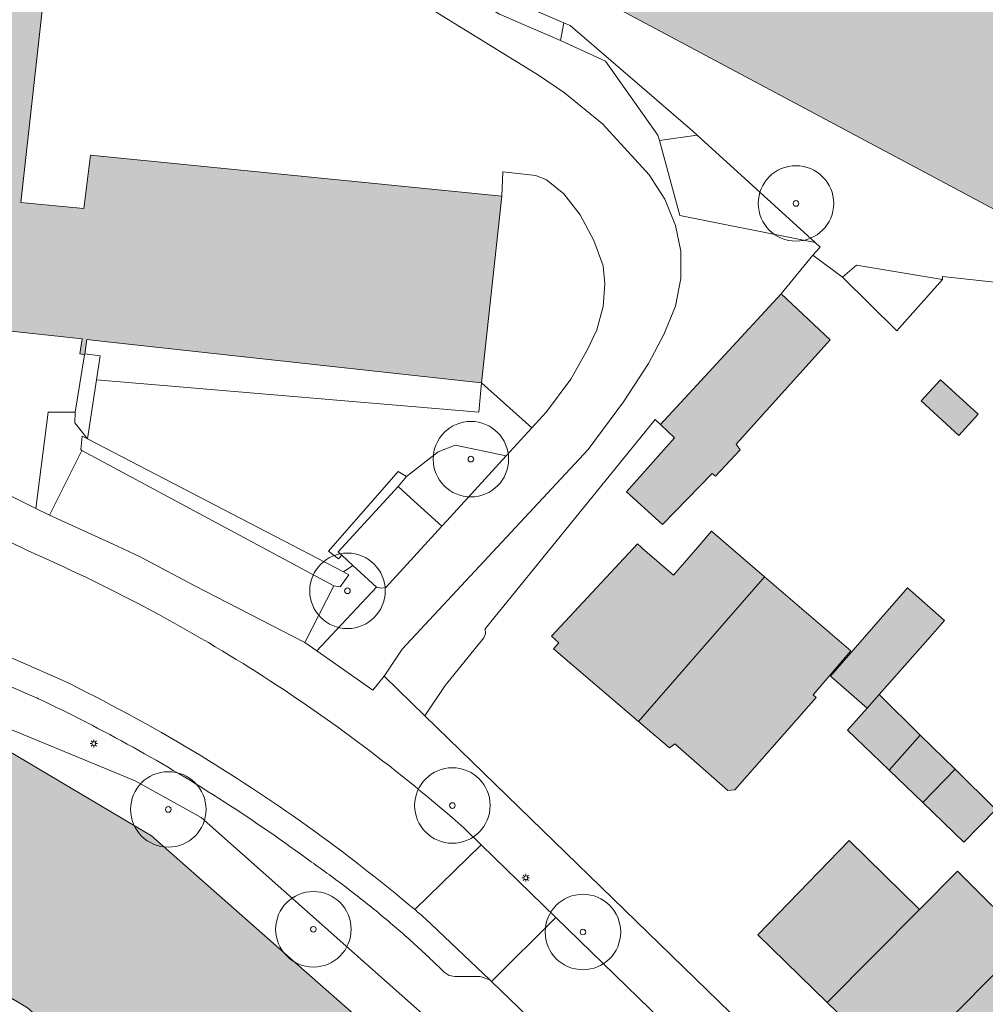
# Model space of a CAD drawing. Header units: metres. Extents: x 187482 to 189800, y 333582 to 335019.
# Tile 149 of 256: x 188248 to 188312, y 334885 to 334950. Entities that reach past the tile are written whole.
import ezdxf

# ---------------------------------------------------------------- set-up
doc = ezdxf.new("R2010")
doc.units = ezdxf.units.M
doc.layers.get('0').update_dxf_attribs({"color": 252, "lineweight": 18})
for name, color, linetype, lineweight in [('B-WE-GR-BEPLANTING_CULTUUR_BODEMBEDEKKER-GV', 252, 'Continuous', 18), ('B-WE-GR-BEPLANTING_CULTUUR_HEESTERS-GV', 252, 'Continuous', 18), ('B-WE-GR-BOOM-S', 252, 'Continuous', 18), ('B-WE-GR-HAAG-G', 252, 'GR-HAAG1-SO', 18), ('B-WE-IE-MEUBILAIR-S', 252, 'Continuous', 18), ('B-WE-IE-TERREINAFSCHEIDING_KUNSTMATIG_HEKWERK-G', 252, 'IE-TERREINAFSCHEIDING_KUNSTMATIG-SO', 18), ('B-WE-OG-BEBOUWING-GV', 252, 'Continuous', 18), ('B-WE-OG-TERREIN_BEGROEID-GV', 252, 'Continuous', 18), ('B-WE-OG-TERREIN_ERF-GV', 252, 'Continuous', 18), ('B-WE-VH-GESLOTENVERHARDING_ASFALT-GV', 252, 'Continuous', 18), ('B-WE-VH-OPENVERHARDING_BETONSTRAATSTEEN-GV', 252, 'Continuous', 18), ('B-WE-VH-OPENVERHARDING_STRAATBAKSTEEN-GV', 252, 'Continuous', 18), ('B-WE-VH-OPENVERHARDING_TEGEL-GV', 252, 'Continuous', 18)]:
    doc.layers.add(name, color=color, linetype=linetype, lineweight=lineweight)
doc.layers.add('B-WE-OG-BEBOUWING-V', color=7, linetype='Continuous', lineweight=18, true_color=0xf0f0f0)
doc.linetypes.add('GR-HAAG1-SO', pattern='A,6,[176,NLCS.SHX,S=0.125,R=0,X=0,Y=0],-2', length=8)
doc.linetypes.add('IE-TERREINAFSCHEIDING_KUNSTMATIG-SO', pattern='A,4,[82,NLCS.SHX,S=0.75,R=90,X=0,Y=0],4,-2', length=10)

# ---------------------------------------------------------------- blocks, each defined once
blk = doc.blocks.new('SIE-MEUBILAIR_PAAL_LICHTMAST-SO')
for points in [[(-0.62, 0), (-1, 0)], [(-0.71, 0.71), (-0.44, 0.44)], [(0, 1), (0, 0.62)], [(0.44, 0.44), (0.71, 0.71)], [(1, 0), (0.62, 0)], [(-0.71, -0.71), (-0.44, -0.44)], [(0, -0.62), (0, -1)], [(0.44, -0.44), (0.71, -0.71)]]:
    blk.add_lwpolyline(points)
blk.add_circle((0, 0), 0.5)
blk = doc.blocks.new('SGR-BOOM_GBKN-SO')
at = {"color": 0, "linetype": 'ByBlock', "lineweight": 18}
for radius in [2, 0.15]:
    blk.add_circle((0, 0), radius, dxfattribs=at)

msp = doc.modelspace()

# ---------------------------------------------------------------- hatches: boundary and pattern name
at = {"layer": 'B-WE-OG-BEBOUWING-V'}
h = msp.add_hatch(color=256, dxfattribs=at)
h.dxf.hatch_style = 1
h.paths.add_polyline_path([(188267.803, 334961.418), (188313.396, 334937.097), (188325.27, 334935.117), (188325.647, 334935.054), (188329.106, 334955.62), (188331.217, 334968.176), (188302.87, 334983.274), (188289.897, 334990.183), (188282.832, 334993.946), (188269.141, 334967.907), (188268.68, 334967.03), (188268.667, 334967.005), (188270.289, 334966.143), (188269.055, 334963.797), (188268.216, 334962.203)], flags=16)
h.paths.add_polyline_path([(188248.737, 334965.424), (188237.966, 334966.691), (188237.907, 334966.188), (188239.893, 334965.955), (188239.124, 334959.658), (188237.399, 334959.792), (188237.37, 334959.42), (188239.095, 334959.286), (188238.394, 334953.307), (188236.664, 334953.345), (188236.656, 334952.979), (188238.386, 334952.941), (188237.672, 334946.697), (188235.951, 334946.874), (188235.895, 334946.331), (188237.616, 334946.154), (188236.924, 334940.185), (188235.197, 334940.284), (188235.172, 334939.85), (188236.899, 334939.751), (188236.248, 334933.683), (188234.26, 334933.903), (188234.203, 334933.388), (188246.022, 334932.033), (188245.653, 334928.603), (188245.966, 334928.589), (188246.09, 334929.551), (188252.271, 334928.873), (188252.124, 334927.878), (188252.442, 334927.822), (188252.452, 334927.891), (188252.592, 334928.838), (188253.947, 334928.689), (188278.74, 334925.969), (188280.095, 334938.323), (188252.841, 334941.058), (188252.393, 334937.524), (188248.215, 334937.919), (188251.239, 334965.13)], flags=17)
h = msp.add_hatch(color=256, dxfattribs=at)
h.dxf.hatch_style = 1
h.paths.add_polyline_path([(188290.589, 334923.204), (188291.529, 334922.318), (188288.336, 334918.744), (188290.728, 334916.573), (188294.016, 334919.964), (188294.249, 334919.795), (188295.875, 334921.527), (188295.612, 334921.899), (188301.847, 334928.807), (188298.6, 334931.856)], flags=17)
h = msp.add_hatch(color=256, dxfattribs=at)
h.dxf.hatch_style = 1
h.paths.add_polyline_path([(188311.647, 334923.884), (188309.139, 334926.175), (188307.863, 334924.778), (188310.371, 334922.488)], flags=17)
h = msp.add_hatch(color=256, dxfattribs=at)
h.dxf.hatch_style = 1
h.paths.add_polyline_path([(188289.311, 334915.083), (188289.066, 334915.293), (188283.386, 334909.193), (188283.865, 334908.747), (188283.509, 334908.354), (188289.149, 334903.531), (188297.349, 334912.954), (188297.497, 334913.124), (188293.982, 334916.15), (188293.202, 334915.244), (188292.917, 334914.913), (188291.468, 334913.228), (188289.415, 334914.994)], flags=17)
h = msp.add_hatch(color=256, dxfattribs=at)
h.dxf.hatch_style = 1
h.paths.add_polyline_path([(188297.497, 334913.124), (188297.349, 334912.954), (188289.149, 334903.531), (188291.192, 334901.784), (188291.548, 334902.054), (188295.062, 334898.97), (188295.528, 334899), (188300.913, 334905.126), (188300.706, 334905.304), (188303.207, 334908.211)], flags=17)
h = msp.add_hatch(color=256, dxfattribs=at)
h.dxf.hatch_style = 1
h.paths.add_polyline_path([(188304.282, 334904.411), (188305.084, 334905.318), (188308.493, 334909.17), (188309.418, 334910.216), (188306.954, 334912.384), (188301.852, 334906.543)], flags=17)
h = msp.add_hatch(color=256, dxfattribs=at)
h.dxf.hatch_style = 1
h.paths.add_polyline_path([(188304.282, 334904.411), (188302.995, 334902.956), (188305.748, 334900.307), (188307.805, 334902.639), (188305.084, 334905.318)], flags=17)
h = msp.add_hatch(color=256, dxfattribs=at)
h.dxf.hatch_style = 1
h.paths.add_polyline_path([(188265.361, 334869.856), (188274.608, 334880.35), (188266.445, 334887.536), (188256.87, 334895.965), (188245.981, 334902.405), (188238.875, 334890.387), (188248.663, 334884.569), (188257.206, 334877.042)], flags=17)
h = msp.add_hatch(color=256, dxfattribs=at)
h.dxf.hatch_style = 1
h.paths.add_polyline_path([(188307.805, 334902.639), (188305.748, 334900.307), (188307.979, 334898.161), (188310.109, 334900.372)], flags=17)
h = msp.add_hatch(color=256, dxfattribs=at)
h.dxf.hatch_style = 1
h.paths.add_polyline_path([(188310.109, 334900.372), (188307.979, 334898.161), (188310.701, 334895.541), (188312.811, 334897.712)], flags=17)
h = msp.add_hatch(color=256, dxfattribs=at)
h.dxf.hatch_style = 1
h.paths.add_polyline_path([(188301.646, 334884.928), (188307.755, 334891.082), (188303.103, 334895.642), (188297.041, 334889.399)], flags=16)
h.paths.add_polyline_path([(188310.894, 334875.95), (188317.006, 334882.015), (188319.067, 334884.06), (188314.436, 334888.556), (188312.415, 334886.515), (188306.34, 334880.372)], flags=16)
h.paths.add_polyline_path([(188310.271, 334893.617), (188307.755, 334891.082), (188301.646, 334884.928), (188306.34, 334880.372), (188312.415, 334886.515), (188314.436, 334888.556), (188314.899, 334889.023)], flags=17)
h.paths.add_polyline_path([(188317.006, 334882.015), (188310.894, 334875.95), (188315.718, 334871.267), (188321.722, 334877.393), (188321.316, 334877.791)], flags=16)

# ---------------------------------------------------------------- linework, layer by layer
at = {"layer": 'B-WE-GR-BEPLANTING_CULTUUR_BODEMBEDEKKER-GV', "flags": 128}
msp.add_lwpolyline([(188274.285, 334918.137), (188276.11, 334916.466), (188276.448, 334916.835), (188280.379, 334921.125), (188276.984, 334921.84), (188275.857, 334921.402), (188273.773, 334919.764), (188273.222, 334919.111)], close=True, dxfattribs=at)
at = {"layer": 'B-WE-GR-BEPLANTING_CULTUUR_HEESTERS-GV', "flags": 128}
for points in [[(188278.74, 334925.969), (188253.947, 334928.689), (188252.592, 334928.838), (188252.452, 334927.891), (188253.465, 334927.75), (188253.224, 334926.159), (188278.552, 334924.028)], [(188252.442, 334927.822), (188251.826, 334924.028), (188251.806, 334923.317), (188252.632, 334922.25), (188253.224, 334926.159), (188253.465, 334927.75), (188252.452, 334927.891)], [(188249.219, 334917.643), (188250.113, 334917.201), (188252.259, 334921.493), (188252.186, 334921.544), (188252.287, 334922.429), (188252.632, 334922.25), (188251.806, 334923.317), (188251.826, 334924.028), (188251.701, 334924.028), (188250.027, 334924.029)], [(188252.259, 334921.493), (188268.965, 334912.528), (188269.372, 334912.454), (188269.956, 334913.259), (188269.595, 334913.446), (188252.632, 334922.25), (188252.287, 334922.429), (188252.186, 334921.544)], [(188273.222, 334919.111), (188273.773, 334919.764), (188273.215, 334920.086), (188268.606, 334914.807), (188269.262, 334914.303), (188269.492, 334914.544), (188269.245, 334914.77)], [(188267.038, 334908.772), (188267.828, 334908.217), (188271.788, 334912.44), (188270.219, 334913.878), (188269.595, 334913.446), (188269.956, 334913.259), (188269.372, 334912.454), (188268.965, 334912.528)]]:
    msp.add_lwpolyline(points, close=True, dxfattribs=at)
at = {"layer": 'B-WE-GR-HAAG-G', "ltscale": 0.2, "flags": 128}
for points in [[(188284.615, 334949.639), (188284.203, 334949.817), (188276.059, 334953.332)], [(188252.259, 334921.493), (188268.965, 334912.528)]]:
    msp.add_lwpolyline(points, dxfattribs=at)
at = {"layer": 'B-WE-IE-TERREINAFSCHEIDING_KUNSTMATIG_HEKWERK-G', "ltscale": 0.2, "flags": 128}
msp.add_lwpolyline([(188302.646, 334932.972), (188300.693, 334934.432), (188301.177, 334934.957), (188300.835, 334935.268), (188293.033, 334942.366), (188292.731, 334942.64), (188289.049, 334945.815), (188284.615, 334949.639)], dxfattribs=at)
at = {"layer": 'B-WE-OG-BEBOUWING-GV', "flags": 128}
for points in [[(188267.803, 334961.418), (188313.396, 334937.097), (188325.27, 334935.117), (188325.647, 334935.054), (188329.106, 334955.62), (188331.217, 334968.176), (188302.87, 334983.274), (188289.897, 334990.183), (188282.832, 334993.946), (188269.141, 334967.907), (188268.68, 334967.03), (188268.667, 334967.005), (188270.289, 334966.143), (188269.055, 334963.797), (188268.216, 334962.203)], [(188309.285, 334932.821), (188303.576, 334933.772), (188302.646, 334932.972), (188306.252, 334929.418)], [(188290.589, 334923.204), (188291.529, 334922.318), (188288.336, 334918.744), (188290.728, 334916.573), (188294.016, 334919.964), (188294.249, 334919.795), (188295.875, 334921.527), (188295.612, 334921.899), (188301.847, 334928.807), (188298.6, 334931.856)], [(188311.647, 334923.884), (188309.139, 334926.175), (188307.863, 334924.778), (188310.371, 334922.488)], [(188289.311, 334915.083), (188289.066, 334915.293), (188283.386, 334909.193), (188283.865, 334908.747), (188283.509, 334908.354), (188289.149, 334903.531), (188297.349, 334912.954), (188297.497, 334913.124), (188293.982, 334916.15), (188293.202, 334915.244), (188292.917, 334914.913), (188291.468, 334913.228), (188289.415, 334914.994)], [(188297.497, 334913.124), (188297.349, 334912.954), (188289.149, 334903.531), (188291.192, 334901.784), (188291.548, 334902.054), (188295.062, 334898.97), (188295.528, 334899), (188300.913, 334905.126), (188300.706, 334905.304), (188303.207, 334908.211)], [(188304.282, 334904.411), (188305.084, 334905.318), (188308.493, 334909.17), (188309.418, 334910.216), (188306.954, 334912.384), (188301.852, 334906.543)], [(188304.282, 334904.411), (188302.995, 334902.956), (188305.748, 334900.307), (188307.805, 334902.639), (188305.084, 334905.318)], [(188265.361, 334869.856), (188274.608, 334880.35), (188266.445, 334887.536), (188256.87, 334895.965), (188245.981, 334902.405), (188238.875, 334890.387), (188248.663, 334884.569), (188257.206, 334877.042)], [(188307.805, 334902.639), (188305.748, 334900.307), (188307.979, 334898.161), (188310.109, 334900.372)], [(188310.109, 334900.372), (188307.979, 334898.161), (188310.701, 334895.541), (188312.811, 334897.712)], [(188301.646, 334884.928), (188307.755, 334891.082), (188303.103, 334895.642), (188297.041, 334889.399)], [(188310.271, 334893.617), (188307.755, 334891.082), (188301.646, 334884.928), (188306.34, 334880.372), (188312.415, 334886.515), (188314.436, 334888.556), (188314.899, 334889.023)], [(188310.894, 334875.95), (188317.006, 334882.015), (188319.067, 334884.06), (188314.436, 334888.556), (188312.415, 334886.515), (188306.34, 334880.372)]]:
    msp.add_lwpolyline(points, close=True, dxfattribs=at)
msp.add_lwpolyline([(188246.09, 334929.551), (188252.271, 334928.873), (188252.124, 334927.878), (188252.442, 334927.822), (188252.452, 334927.891), (188252.592, 334928.838), (188253.947, 334928.689), (188278.74, 334925.969), (188280.095, 334938.323), (188252.841, 334941.058), (188252.393, 334937.524), (188248.215, 334937.919), (188251.239, 334965.13)], dxfattribs=at)
at = {"layer": 'B-WE-OG-TERREIN_BEGROEID-GV', "flags": 128}
msp.add_lwpolyline([(188282.075, 334922.977), (188278.74, 334925.969), (188278.552, 334924.028), (188253.224, 334926.159), (188252.632, 334922.25), (188269.595, 334913.446), (188270.219, 334913.878), (188269.492, 334914.544), (188269.262, 334914.303), (188268.606, 334914.807), (188273.215, 334920.086), (188273.773, 334919.764), (188275.857, 334921.402), (188276.984, 334921.84), (188280.379, 334921.125)], close=True, dxfattribs=at)
at = {"layer": 'B-WE-OG-TERREIN_ERF-GV', "flags": 128}
for points in [[(188283.963, 334948.649), (188284.203, 334949.817), (188276.059, 334953.332), (188261.941, 334961.48), (188250.032, 334968.434), (188249.837, 334967.981), (188279.926, 334950.395)], [(188284.203, 334949.817), (188283.963, 334948.649), (188286.961, 334947.277), (188290.43, 334942.362), (188290.522, 334942.028), (188293.033, 334942.366), (188292.731, 334942.64), (188289.049, 334945.815), (188284.615, 334949.639)], [(188290.522, 334942.028), (188291.886, 334937.061), (188300.835, 334935.268), (188293.033, 334942.366)], [(188278.74, 334925.969), (188282.075, 334922.977), (188283.048, 334924.039), (188284.653, 334926.212), (188285.743, 334928.126), (188286.371, 334929.487), (188286.796, 334931.032), (188286.911, 334932.518), (188286.804, 334933.707), (188286.18, 334935.388), (188285.282, 334937.101), (188284.185, 334938.479), (188283.048, 334939.415), (188282.335, 334939.697), (188280.158, 334939.95), (188280.095, 334938.323)], [(188249.219, 334917.643), (188250.027, 334924.029), (188251.701, 334924.028), (188251.826, 334924.028), (188252.442, 334927.822), (188252.124, 334927.878), (188252.271, 334928.873), (188246.09, 334929.551), (188245.966, 334928.589), (188245.653, 334928.603), (188245.607, 334927.688), (188245.468, 334924.948), (188245.444, 334924.476), (188244.827, 334919.816), (188245.63, 334919.419)], [(188307.863, 334924.778), (188309.139, 334926.175), (188311.647, 334923.884), (188310.371, 334922.488)], [(188271.788, 334912.44), (188272.111, 334912.367), (188272.395, 334912.411), (188276.11, 334916.466), (188274.285, 334918.137), (188273.222, 334919.111), (188269.245, 334914.77), (188269.492, 334914.544), (188270.219, 334913.878)], [(188289.149, 334903.531), (188283.509, 334908.354), (188283.865, 334908.747), (188283.386, 334909.193), (188289.066, 334915.293), (188289.311, 334915.083), (188289.415, 334914.994), (188291.468, 334913.228), (188292.917, 334914.913), (188293.202, 334915.244), (188293.982, 334916.15), (188297.497, 334913.124), (188303.207, 334908.211), (188300.706, 334905.304), (188300.913, 334905.126), (188295.528, 334899), (188295.062, 334898.97), (188291.548, 334902.054), (188291.192, 334901.784)], [(188307.805, 334902.639), (188310.109, 334900.372), (188312.811, 334897.712), (188310.701, 334895.541), (188307.979, 334898.161), (188305.748, 334900.307), (188302.995, 334902.956), (188304.282, 334904.411), (188301.852, 334906.543), (188306.954, 334912.384), (188309.418, 334910.216), (188308.493, 334909.17), (188305.084, 334905.318)], [(188307.755, 334891.082), (188310.271, 334893.617), (188314.899, 334889.023), (188314.436, 334888.556), (188319.067, 334884.06), (188317.006, 334882.015), (188321.316, 334877.791), (188321.722, 334877.393), (188315.718, 334871.267), (188310.894, 334875.95), (188306.34, 334880.372), (188301.646, 334884.928), (188297.041, 334889.399), (188303.103, 334895.642)]]:
    msp.add_lwpolyline(points, close=True, dxfattribs=at)
for points in [[(188251.239, 334965.13), (188248.215, 334937.919), (188252.393, 334937.524), (188252.841, 334941.058), (188280.095, 334938.323), (188280.158, 334939.95), (188282.335, 334939.697), (188283.048, 334939.415), (188284.185, 334938.479), (188285.282, 334937.101), (188286.18, 334935.388), (188286.804, 334933.707), (188286.911, 334932.518), (188286.796, 334931.032), (188286.371, 334929.487), (188285.743, 334928.126), (188284.653, 334926.212), (188283.048, 334924.039), (188282.075, 334922.977), (188280.379, 334921.125), (188276.448, 334916.835), (188276.11, 334916.466), (188272.395, 334912.411), (188272.111, 334912.367), (188271.788, 334912.44), (188267.828, 334908.217), (188271.542, 334905.607), (188272.28, 334906.541), (188273.491, 334908.321), (188285.798, 334921.545), (188288.145, 334924.719), (188289.807, 334927.246), (188290.817, 334929.171), (188291.588, 334931.045), (188291.954, 334932.876), (188291.936, 334934.687), (188291.592, 334936.393), (188290.893, 334938.14), (188289.85, 334939.737), (188286.749, 334943.117), (188284.236, 334945.172), (188282.509, 334946.341), (188271.177, 334953.337)], [(188313.396, 334937.097), (188267.803, 334961.418)], [(188271.177, 334953.337), (188282.509, 334946.341), (188284.236, 334945.172), (188286.749, 334943.117), (188289.85, 334939.737), (188290.893, 334938.14), (188291.592, 334936.393), (188291.936, 334934.687), (188291.954, 334932.876), (188291.588, 334931.045), (188290.817, 334929.171), (188289.807, 334927.246), (188288.145, 334924.719), (188285.798, 334921.545), (188273.491, 334908.321), (188272.28, 334906.541), (188274.975, 334903.917), (188276.34, 334905.91), (188278.886, 334909.071), (188279.014, 334909.344), (188278.972, 334909.683), (188290.242, 334923.53), (188290.589, 334923.204), (188298.6, 334931.856), (188300.693, 334934.432), (188301.177, 334934.957), (188300.835, 334935.268), (188291.886, 334937.061), (188290.522, 334942.028), (188290.43, 334942.362), (188286.961, 334947.277), (188283.963, 334948.649), (188279.926, 334950.395)], [(188276.059, 334953.332), (188284.203, 334949.817), (188284.615, 334949.639), (188289.049, 334945.815), (188292.731, 334942.64), (188293.033, 334942.366), (188300.835, 334935.268), (188301.177, 334934.957), (188300.693, 334934.432), (188302.646, 334932.972), (188303.576, 334933.772), (188309.285, 334932.821), (188309.286, 334933.001), (188313.125, 334932.6)], [(188313.125, 334932.6), (188309.286, 334933.001), (188309.285, 334932.821), (188306.252, 334929.418), (188302.646, 334932.972), (188300.693, 334934.432), (188298.6, 334931.856), (188301.847, 334928.807), (188295.612, 334921.899), (188295.875, 334921.527), (188294.249, 334919.795), (188294.016, 334919.964), (188290.728, 334916.573), (188288.336, 334918.744), (188291.529, 334922.318), (188290.589, 334923.204), (188290.242, 334923.53), (188278.972, 334909.683), (188279.014, 334909.344), (188278.886, 334909.071), (188276.34, 334905.91), (188274.975, 334903.917), (188310.775, 334869.127)], [(188276.593, 334882.604), (188260.164, 334897.185), (188255.801, 334899.599), (188246.108, 334903.592), (188241.732, 334905.145), (188237.31, 334906.565)], [(188248.663, 334884.569), (188238.875, 334890.387), (188245.981, 334902.405), (188256.87, 334895.965), (188266.445, 334887.536), (188274.608, 334880.35)]]:
    msp.add_lwpolyline(points, dxfattribs=at)
at = {"layer": 'B-WE-VH-GESLOTENVERHARDING_ASFALT-GV', "flags": 128}
for points in [[(188217.126, 334930.311), (188213.217, 334922.439), (188213.352, 334922.34), (188213.487, 334922.243), (188213.623, 334922.146), (188213.759, 334922.05), (188213.896, 334921.955), (188214.034, 334921.86), (188214.172, 334921.766), (188214.31, 334921.673), (188217.482, 334920.009), (188224.559, 334916.315), (188226.275, 334915.887), (188229.387, 334915.165), (188233.123, 334913.861), (188236.178, 334912.73), (188236.986, 334912.411), (188242.75, 334909.882), (188250.922, 334906.297)], [(188248.663, 334914.852), (188232.93, 334922.575), (188226.951, 334925.918), (188223.007, 334928.123)], [(188274.315, 334891.076), (188278.713, 334895.374), (188277.595, 334896.46)], [(188274.986, 334890.506), (188279.286, 334886.425), (188279.396, 334886.319), (188283.664, 334890.562), (188278.713, 334895.374), (188274.315, 334891.076)], [(188329.23, 334838.035), (188329.317, 334846.229), (188321.987, 334853.317), (188283.664, 334890.562), (188279.396, 334886.319), (188286.648, 334879.332), (188292.147, 334873.992), (188295.157, 334870.981)]]:
    msp.add_lwpolyline(points, dxfattribs=at)
at = {"layer": 'B-WE-VH-GESLOTENVERHARDING_ASFALT-GV'}
for points in [[(188256.416, 334911.121, 0.019703), (188248.663, 334914.852)], [(188263.852, 334906.794, 0.019679), (188256.416, 334911.121)], [(188270.926, 334901.897, 0.019635), (188263.852, 334906.794)], [(188250.922, 334906.297, -0.021738), (188259.68, 334901.545)], [(188259.68, 334901.545, -0.039951), (188274.315, 334891.076)], [(188277.595, 334896.46, 0.019658), (188270.926, 334901.897)], [(188274.315, 334891.076, -0.002467), (188274.986, 334890.506)]]:
    msp.add_lwpolyline(points, format="xyb", dxfattribs=at)
at = {"layer": 'B-WE-VH-OPENVERHARDING_BETONSTRAATSTEEN-GV', "flags": 128}
for points in [[(188250.922, 334906.297), (188242.75, 334909.882), (188236.986, 334912.411), (188237.811, 334910.363), (188238.326, 334909.823), (188242.941, 334907.832), (188249.146, 334905.155), (188249.27, 334905.097), (188249.395, 334905.038)], [(188276.27, 334886.929), (188276.594, 334886.709), (188276.98, 334886.644), (188278.643, 334886.641), (188279.286, 334886.425), (188274.986, 334890.506)]]:
    msp.add_lwpolyline(points, dxfattribs=at)
at = {"layer": 'B-WE-VH-OPENVERHARDING_BETONSTRAATSTEEN-GV'}
for points in [[(188259.68, 334901.545, 0.021738), (188250.922, 334906.297)], [(188249.395, 334905.038, -0.016343), (188255.652, 334901.829)], [(188255.652, 334901.829, -0.016266), (188261.687, 334898.219)], [(188274.315, 334891.076, 0.039951), (188259.68, 334901.545)], [(188261.687, 334898.219, -0.016053), (188267.473, 334894.222)], [(188267.473, 334894.222, -0.010772), (188269.785, 334892.539)], [(188269.785, 334892.539, -0.010921), (188272.025, 334890.761)], [(188274.986, 334890.506, 0.002467), (188274.315, 334891.076)], [(188272.025, 334890.761, -0.010429), (188274.188, 334888.89)], [(188274.188, 334888.89, -0.010139), (188276.27, 334886.929)]]:
    msp.add_lwpolyline(points, format="xyb", dxfattribs=at)
at = {"layer": 'B-WE-VH-OPENVERHARDING_STRAATBAKSTEEN-GV', "flags": 128}
for points in [[(188249.395, 334905.038), (188249.27, 334905.097), (188249.146, 334905.155), (188242.941, 334907.832), (188238.326, 334909.823), (188237.811, 334910.363), (188236.986, 334912.411), (188236.178, 334912.73), (188235.639, 334910.302), (188235.636, 334910.29)], [(188237.31, 334906.565), (188241.732, 334905.145), (188246.108, 334903.592), (188255.801, 334899.599), (188260.164, 334897.185), (188276.593, 334882.604), (188278.296, 334881.136), (188280.906, 334878.821), (188288.902, 334872.156), (188292.133, 334869.102), (188304.623, 334856.918), (188304.816, 334857.185), (188322.677, 334839.945), (188325.727, 334836.21)], [(188286.648, 334879.332), (188279.396, 334886.319), (188279.286, 334886.425), (188278.643, 334886.641), (188276.98, 334886.644), (188276.594, 334886.709), (188276.27, 334886.929)]]:
    msp.add_lwpolyline(points, dxfattribs=at)
at = {"layer": 'B-WE-VH-OPENVERHARDING_STRAATBAKSTEEN-GV'}
for points in [[(188255.652, 334901.829, 0.016343), (188249.395, 334905.038)], [(188261.687, 334898.219, 0.016266), (188255.652, 334901.829)], [(188267.473, 334894.222, 0.016053), (188261.687, 334898.219)], [(188269.785, 334892.539, 0.010772), (188267.473, 334894.222)], [(188272.025, 334890.761, 0.010921), (188269.785, 334892.539)], [(188274.188, 334888.89, 0.010429), (188272.025, 334890.761)], [(188276.27, 334886.929, 0.010139), (188274.188, 334888.89)]]:
    msp.add_lwpolyline(points, format="xyb", dxfattribs=at)
at = {"layer": 'B-WE-VH-OPENVERHARDING_TEGEL-GV', "flags": 128}
for points in [[(188223.007, 334928.123), (188226.951, 334925.918), (188232.93, 334922.575), (188248.663, 334914.852)], [(188310.775, 334869.127), (188274.975, 334903.917), (188272.28, 334906.541), (188271.542, 334905.607), (188267.828, 334908.217), (188267.038, 334908.772), (188259.713, 334912.547), (188256.114, 334914.448), (188254.619, 334915.151), (188250.113, 334917.201), (188249.219, 334917.643), (188245.63, 334919.419), (188244.827, 334919.816), (188244.274, 334920.09), (188241.161, 334921.63), (188230.742, 334926.783), (188229.394, 334927.45)], [(188277.595, 334896.46), (188278.713, 334895.374), (188283.664, 334890.562), (188321.987, 334853.317)]]:
    msp.add_lwpolyline(points, dxfattribs=at)
msp.add_lwpolyline([(188268.965, 334912.528), (188252.259, 334921.493), (188250.113, 334917.201), (188254.619, 334915.151), (188256.114, 334914.448), (188259.713, 334912.547), (188267.038, 334908.772)], close=True, dxfattribs=at)
at = {"layer": 'B-WE-VH-OPENVERHARDING_TEGEL-GV'}
for points in [[(188248.663, 334914.852, -0.019703), (188256.416, 334911.121)], [(188256.416, 334911.121, -0.019679), (188263.852, 334906.794)], [(188263.852, 334906.794, -0.019635), (188270.926, 334901.897)], [(188270.926, 334901.897, -0.019658), (188277.595, 334896.46)]]:
    msp.add_lwpolyline(points, format="xyb", dxfattribs=at)

# ---------------------------------------------------------------- block references
at = {"layer": 'B-WE-GR-BOOM-S', "xscale": 1.25, "yscale": 1.25, "zscale": 1.25}
for p in [(188299.573, 334937.851), (188278.036, 334920.912), (188269.86, 334912.19), (188257.99, 334897.71), (188276.81, 334897.97), (188267.6, 334889.77), (188285.46, 334889.59)]:
    msp.add_blockref('SGR-BOOM_GBKN-SO', p, dxfattribs=at)
at = {"layer": 'B-WE-IE-MEUBILAIR-S', "xscale": 0.25, "yscale": 0.25, "zscale": 0.25}
for p in [(188253.051, 334902.071), (188281.67, 334893.185)]:
    msp.add_blockref('SIE-MEUBILAIR_PAAL_LICHTMAST-SO', p, dxfattribs=at)

doc.saveas('drawing.dxf')
